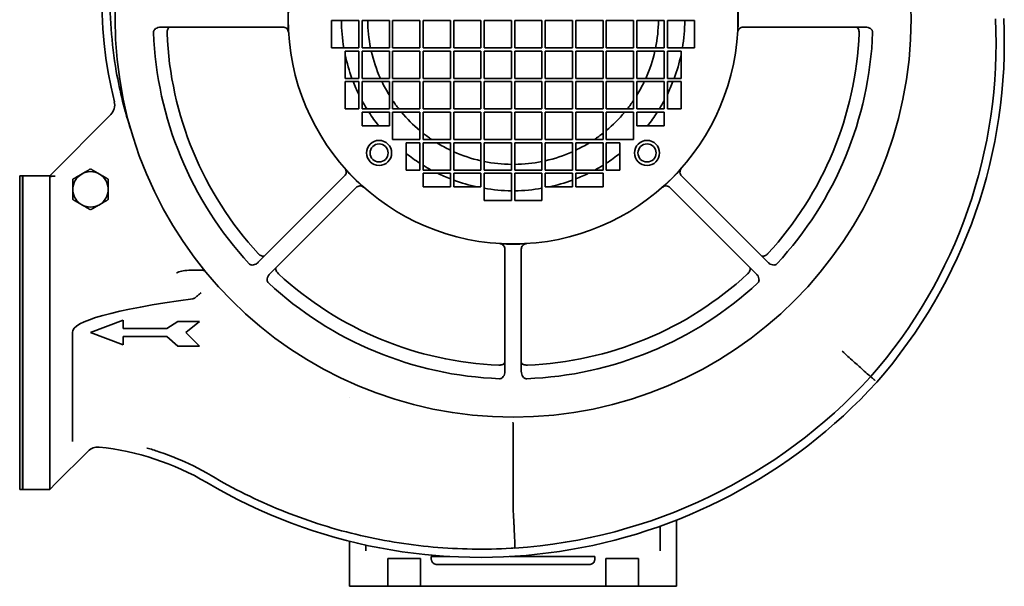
# Model space of a CAD drawing. Header units: millimetres. Extents: x 239 to 601, y 110 to 484.
# Tile 1 of 2: x 239 to 601, y 110 to 318. Entities that reach past the tile are written whole.
import ezdxf

# ---------------------------------------------------------------- set-up
doc = ezdxf.new("R2010")
doc.units = ezdxf.units.MM
doc.header["$LTSCALE"] = 2
doc.layers.add('Krawędzie widoczne(ISO)', color=7, linetype='Continuous', lineweight=35, true_color=0x262659)

msp = doc.modelspace()

# ---------------------------------------------------------------- linework, layer by layer
at = {"layer": 'Krawędzie widoczne(ISO)'}
for p, q in [((335.99, 315.41), (291.2, 315.41)), ((353.8, 307.81), (353.8, 317.81)), ((353.8, 317.81), (363.8, 317.81)), ((363.8, 317.81), (363.8, 307.81)), ((365, 307.81), (365, 317.81)), ((365, 317.81), (375, 317.81)), ((375, 317.81), (375, 307.81)), ((376.2, 307.81), (376.2, 317.81)), ((376.2, 317.81), (386.2, 317.81)), ((386.2, 317.81), (386.2, 307.81)), ((387.4, 307.81), (387.4, 317.81)), ((387.4, 317.81), (397.4, 317.81)), ((397.4, 317.81), (397.4, 307.81)), ((398.6, 307.81), (398.6, 317.81)), ((398.6, 317.81), (408.6, 317.81)), ((408.6, 317.81), (408.6, 307.81)), ((409.8, 307.81), (409.8, 317.81)), ((409.8, 317.81), (419.8, 317.81)), ((419.8, 317.81), (419.8, 307.81)), ((421, 317.81), (431, 317.81)), ((421, 307.81), (421, 317.81)), ((431, 317.81), (431, 307.81)), ((432.2, 317.81), (442.2, 317.81)), ((432.2, 307.81), (432.2, 317.81)), ((442.2, 317.81), (442.2, 307.81)), ((443.4, 317.81), (453.4, 317.81)), ((443.4, 307.81), (443.4, 317.81)), ((453.4, 317.81), (453.4, 307.81)), ((454.6, 317.81), (464.6, 317.81)), ((454.6, 307.81), (454.6, 317.81)), ((464.6, 317.81), (464.6, 307.81)), ((465.8, 317.81), (475.8, 317.81)), ((465.8, 307.81), (465.8, 317.81)), ((475.8, 317.81), (475.8, 307.81)), ((477, 317.81), (487, 317.81)), ((477, 307.81), (477, 317.81)), ((487, 317.81), (487, 307.81)), ((549.59, 315.41), (504.81, 315.41)), ((363.8, 307.81), (353.8, 307.81)), ((375, 307.81), (365, 307.81)), ((386.2, 307.81), (376.2, 307.81)), ((397.4, 307.81), (387.4, 307.81)), ((408.6, 307.81), (398.6, 307.81)), ((419.8, 307.81), (409.8, 307.81)), ((431, 307.81), (421, 307.81)), ((442.2, 307.81), (432.2, 307.81)), ((453.4, 307.81), (443.4, 307.81)), ((464.6, 307.81), (454.6, 307.81)), ((475.8, 307.81), (465.8, 307.81)), ((487, 307.81), (477, 307.81)), ((358.8, 296.61), (358.8, 306.61)), ((358.8, 306.61), (363.8, 306.61)), ((363.8, 306.61), (363.8, 296.61)), ((365, 306.61), (375, 306.61)), ((365, 296.61), (365, 306.61)), ((375, 306.61), (375, 296.61)), ((376.2, 296.61), (376.2, 306.61)), ((376.2, 306.61), (386.2, 306.61)), ((386.2, 306.61), (386.2, 296.61)), ((387.4, 296.61), (387.4, 306.61)), ((387.4, 306.61), (397.4, 306.61)), ((397.4, 306.61), (397.4, 296.61)), ((398.6, 306.61), (408.6, 306.61)), ((398.6, 296.61), (398.6, 306.61)), ((408.6, 306.61), (408.6, 296.61)), ((409.8, 296.61), (409.8, 306.61)), ((409.8, 306.61), (419.8, 306.61)), ((419.8, 306.61), (419.8, 296.61)), ((421, 306.61), (431, 306.61)), ((421, 296.61), (421, 306.61)), ((431, 306.61), (431, 296.61)), ((432.2, 306.61), (442.2, 306.61)), ((432.2, 296.61), (432.2, 306.61)), ((442.2, 306.61), (442.2, 296.61)), ((443.4, 306.61), (453.4, 306.61)), ((443.4, 296.61), (443.4, 306.61)), ((453.4, 306.61), (453.4, 296.61)), ((454.6, 306.61), (464.6, 306.61)), ((454.6, 296.61), (454.6, 306.61)), ((464.6, 306.61), (464.6, 296.61)), ((465.8, 306.61), (475.8, 306.61)), ((465.8, 296.61), (465.8, 306.61)), ((475.8, 306.61), (475.8, 296.61)), ((477, 296.61), (477, 306.61)), ((477, 306.61), (482, 306.61)), ((482, 306.61), (482, 296.61)), ((363.8, 296.61), (358.8, 296.61)), ((375, 296.61), (365, 296.61)), ((386.2, 296.61), (376.2, 296.61)), ((397.4, 296.61), (387.4, 296.61)), ((408.6, 296.61), (398.6, 296.61)), ((419.8, 296.61), (409.8, 296.61)), ((431, 296.61), (421, 296.61)), ((442.2, 296.61), (432.2, 296.61)), ((453.4, 296.61), (443.4, 296.61)), ((464.6, 296.61), (454.6, 296.61)), ((475.8, 296.61), (465.8, 296.61)), ((482, 296.61), (477, 296.61)), ((358.8, 295.41), (363.8, 295.41)), ((358.8, 285.41), (358.8, 295.41)), ((363.8, 295.41), (363.8, 285.41)), ((365, 295.41), (375, 295.41)), ((365, 285.41), (365, 295.41)), ((375, 295.41), (375, 285.41)), ((376.2, 285.41), (376.2, 295.41)), ((376.2, 295.41), (386.2, 295.41)), ((386.2, 295.41), (386.2, 285.41)), ((387.4, 285.41), (387.4, 295.41)), ((387.4, 295.41), (397.4, 295.41)), ((397.4, 295.41), (397.4, 285.41)), ((398.6, 295.41), (408.6, 295.41)), ((398.6, 285.41), (398.6, 295.41)), ((408.6, 295.41), (408.6, 285.41)), ((409.8, 285.41), (409.8, 295.41)), ((409.8, 295.41), (419.8, 295.41)), ((419.8, 295.41), (419.8, 285.41)), ((421, 295.41), (431, 295.41)), ((421, 285.41), (421, 295.41)), ((431, 295.41), (431, 285.41)), ((432.2, 295.41), (442.2, 295.41)), ((432.2, 285.41), (432.2, 295.41)), ((442.2, 295.41), (442.2, 285.41)), ((443.4, 295.41), (453.4, 295.41)), ((443.4, 285.41), (443.4, 295.41)), ((453.4, 295.41), (453.4, 285.41)), ((454.6, 295.41), (464.6, 295.41)), ((454.6, 285.41), (454.6, 295.41)), ((464.6, 295.41), (464.6, 285.41)), ((465.8, 295.41), (475.8, 295.41)), ((465.8, 285.41), (465.8, 295.41)), ((475.8, 295.41), (475.8, 285.41)), ((477, 295.41), (482, 295.41)), ((477, 285.41), (477, 295.41)), ((482, 295.41), (482, 285.41)), ((363.8, 285.41), (358.8, 285.41)), ((375, 285.41), (365, 285.41)), ((386.2, 285.41), (376.2, 285.41)), ((397.4, 285.41), (387.4, 285.41)), ((408.6, 285.41), (398.6, 285.41)), ((419.8, 285.41), (409.8, 285.41)), ((431, 285.41), (421, 285.41)), ((442.2, 285.41), (432.2, 285.41)), ((453.4, 285.41), (443.4, 285.41)), ((464.6, 285.41), (454.6, 285.41)), ((475.8, 285.41), (465.8, 285.41)), ((482, 285.41), (477, 285.41)), ((250.39, 260.91), (272.79, 283.31)), ((365, 279.21), (365, 284.21)), ((365, 284.21), (375, 284.21)), ((375, 284.21), (375, 279.21)), ((376.2, 274.21), (376.2, 284.21)), ((376.2, 284.21), (386.2, 284.21)), ((386.2, 284.21), (386.2, 274.21)), ((387.4, 274.21), (387.4, 284.21)), ((387.4, 284.21), (397.4, 284.21)), ((397.4, 284.21), (397.4, 274.21)), ((398.6, 284.21), (408.6, 284.21)), ((398.6, 274.21), (398.6, 284.21)), ((408.6, 284.21), (408.6, 274.21)), ((409.8, 274.21), (409.8, 284.21)), ((409.8, 284.21), (419.8, 284.21)), ((419.8, 284.21), (419.8, 274.21)), ((421, 284.21), (431, 284.21)), ((421, 274.21), (421, 284.21)), ((431, 284.21), (431, 274.21)), ((432.2, 284.21), (442.2, 284.21)), ((432.2, 274.21), (432.2, 284.21)), ((442.2, 284.21), (442.2, 274.21)), ((443.4, 284.21), (453.4, 284.21)), ((443.4, 274.21), (443.4, 284.21)), ((453.4, 284.21), (453.4, 274.21)), ((454.6, 284.21), (464.6, 284.21)), ((454.6, 274.21), (454.6, 284.21)), ((464.6, 284.21), (464.6, 274.21)), ((465.8, 279.21), (465.8, 284.21)), ((465.8, 284.21), (475.8, 284.21)), ((475.8, 284.21), (475.8, 279.21)), ((375, 279.21), (365, 279.21)), ((475.8, 279.21), (465.8, 279.21)), ((386.2, 274.21), (376.2, 274.21)), ((381.2, 263.01), (381.2, 273.01)), ((381.2, 273.01), (386.2, 273.01)), ((386.2, 273.01), (386.2, 263.01)), ((397.4, 274.21), (387.4, 274.21)), ((387.4, 263.01), (387.4, 273.01)), ((387.4, 273.01), (397.4, 273.01)), ((397.4, 273.01), (397.4, 263.01)), ((408.6, 274.21), (398.6, 274.21)), ((398.6, 263.01), (398.6, 273.01)), ((398.6, 273.01), (408.6, 273.01)), ((408.6, 273.01), (408.6, 263.01)), ((419.8, 274.21), (409.8, 274.21)), ((409.8, 263.01), (409.8, 273.01)), ((409.8, 273.01), (419.8, 273.01)), ((419.8, 273.01), (419.8, 263.01)), ((431, 274.21), (421, 274.21)), ((421, 273.01), (431, 273.01)), ((421, 263.01), (421, 273.01)), ((431, 273.01), (431, 263.01)), ((442.2, 274.21), (432.2, 274.21)), ((432.2, 263.01), (432.2, 273.01)), ((432.2, 273.01), (442.2, 273.01)), ((442.2, 273.01), (442.2, 263.01)), ((453.4, 274.21), (443.4, 274.21)), ((443.4, 263.01), (443.4, 273.01)), ((443.4, 273.01), (453.4, 273.01)), ((453.4, 273.01), (453.4, 263.01)), ((464.6, 274.21), (454.6, 274.21)), ((454.6, 273.01), (459.6, 273.01)), ((454.6, 263.01), (454.6, 273.01)), ((459.6, 273.01), (459.6, 263.01)), ((239.39, 260.91), (239.39, 145.91)), ((239.39, 260.91), (240.39, 260.91)), ((240.39, 260.91), (240.39, 145.91)), ((240.39, 260.81), (240.49, 260.91)), ((240.49, 260.91), (240.49, 145.91)), ((250.39, 260.91), (240.49, 260.91)), ((250.39, 260.74), (250.39, 260.91)), ((252.39, 260.74), (250.39, 260.74)), ((250.39, 260.55), (250.39, 146.28)), ((326.92, 229.18), (358.59, 260.85)), ((386.2, 263.01), (381.2, 263.01)), ((397.4, 263.01), (387.4, 263.01)), ((387.4, 261.81), (397.4, 261.81)), ((387.4, 256.81), (387.4, 261.81)), ((397.4, 261.81), (397.4, 256.81)), ((408.6, 263.01), (398.6, 263.01)), ((398.6, 261.81), (408.6, 261.81)), ((398.6, 256.81), (398.6, 261.81)), ((408.6, 261.81), (408.6, 256.81)), ((419.8, 263.01), (409.8, 263.01)), ((409.8, 251.81), (409.8, 261.81)), ((409.8, 261.81), (419.8, 261.81)), ((419.8, 261.81), (419.8, 251.81)), ((431, 263.01), (421, 263.01)), ((421, 261.81), (431, 261.81)), ((421, 251.81), (421, 261.81)), ((431, 261.81), (431, 251.81)), ((442.2, 263.01), (432.2, 263.01)), ((432.2, 261.81), (442.2, 261.81)), ((432.2, 256.81), (432.2, 261.81)), ((442.2, 261.81), (442.2, 256.81)), ((453.4, 263.01), (443.4, 263.01)), ((443.4, 261.81), (453.4, 261.81)), ((443.4, 256.81), (443.4, 261.81)), ((453.4, 261.81), (453.4, 256.81)), ((459.6, 263.01), (454.6, 263.01)), ((482.2, 260.85), (513.87, 229.18)), ((362.83, 256.6), (331.16, 224.93)), ((397.4, 256.81), (387.4, 256.81)), ((408.6, 256.81), (398.6, 256.81)), ((442.2, 256.81), (432.2, 256.81)), ((453.4, 256.81), (443.4, 256.81)), ((509.63, 224.93), (477.96, 256.6)), ((419.8, 251.81), (409.8, 251.81)), ((431, 251.81), (421, 251.81)), ((417.4, 189.22), (417.4, 234)), ((423.4, 234), (423.4, 189.22)), ((301.42, 226.24), (301.42, 226.24)), ((301.42, 226.24), (306.52, 226.24)), ((277.39, 207.94), (265.39, 203.44)), ((277.39, 204.94), (277.39, 207.94)), ((297.39, 207.44), (293.39, 204.94)), ((305.39, 207.44), (297.39, 207.44)), ((300.39, 203.44), (305.39, 207.44)), ((258.73, 203.3), (258.73, 203.41)), ((258.73, 165.4), (258.73, 203.3)), ((265.39, 203.44), (277.39, 198.94)), ((293.39, 204.94), (277.39, 204.94)), ((305.39, 198.44), (300.39, 203.44)), ((277.39, 201.94), (293.39, 201.94)), ((277.39, 198.94), (277.39, 201.94)), ((293.39, 201.94), (297.39, 198.44)), ((297.39, 198.44), (305.39, 198.44)), ((360.4, 179.78), (360.4, 179.78)), ((420.4, 138.44), (420.4, 170.15)), ((258.73, 163.43), (258.73, 165.4)), ((264.46, 159.98), (252.39, 147.91)), ((239.39, 145.91), (240.39, 145.91)), ((240.39, 146.01), (240.49, 145.91)), ((250.39, 145.91), (240.49, 145.91)), ((250.39, 146.09), (250.57, 146.09)), ((250.39, 145.91), (250.39, 146.09)), ((250.57, 146.09), (250.39, 145.91)), ((250.57, 146.09), (250.66, 146.18)), ((252.39, 147.91), (250.66, 146.18)), ((480.4, 134.71), (480.4, 119.36)), ((474.4, 132.46), (474.4, 123.38)), ((360.4, 119.36), (360.4, 126.94)), ((366.4, 123.38), (366.4, 125.54)), ((360.4, 119.36), (360.4, 118.43)), ((374.4, 120.58), (374.4, 120.43)), ((374.4, 120.43), (374.4, 118.43)), ((386.4, 120.43), (386.4, 120.58)), ((386.4, 118.43), (386.4, 120.43)), ((390.4, 120.43), (390.4, 121.33)), ((392.4, 121.34), (397.19, 121.34)), ((419.37, 121.34), (448.4, 121.34)), ((450.4, 121.33), (450.4, 120.43)), ((454.4, 120.58), (454.4, 120.43)), ((454.4, 120.43), (454.4, 118.43)), ((466.4, 120.43), (466.4, 120.58)), ((466.4, 118.43), (466.4, 120.43)), ((480.4, 118.43), (480.4, 119.36)), ((360.4, 118.43), (360.4, 110.41)), ((374.4, 118.43), (374.4, 110.41)), ((386.4, 118.43), (386.4, 110.41)), ((448.4, 118.41), (392.4, 118.41)), ((454.4, 118.43), (454.4, 110.41)), ((466.4, 118.43), (466.4, 110.41)), ((480.4, 110.41), (480.4, 118.43)), ((362.4, 110.41), (360.4, 110.41)), ((362.4, 110.41), (374.4, 110.41)), ((374.4, 110.41), (386.4, 110.41)), ((386.4, 110.41), (454.4, 110.41)), ((454.4, 110.41), (466.4, 110.41)), ((466.4, 110.41), (478.4, 110.41)), ((480.4, 110.41), (478.4, 110.41))]:
    msp.add_line(p, q, dxfattribs=at)
for centre, radius in [((420.4, 318.41), 146), ((420.4, 318.41), 82.5), ((371.25, 269.27), 4.6), ((371.25, 269.27), 3.32), ((469.54, 269.27), 4.6), ((469.54, 269.27), 3.32)]:
    msp.add_circle(centre, radius, dxfattribs=at)
for centre, radius, start, end in [((427.23, 325.69), 157.68, 131.6787, 193.8171), ((420.4, 318.41), 82.56, 176.6103, 183.3897), ((420.4, 318.41), 82.56, 356.6103, 3.3897), ((412.11, 309.56), 185.5, 318.7457, 2.7343), ((412.11, 309.56), 188.5, 318.7367, 2.7401), ((420.4, 318.41), 63, 180.5457, 189.6863), ((420.4, 318.41), 53.34, 180.6445, 191.4624), ((420.4, 318.41), 53.34, 348.5376, 359.3555), ((420.4, 318.41), 63, 350.3137, 359.4543), ((420.4, 318.41), 132, 182.1633, 222.8367), ((420.4, 318.41), 127.06, 182.368, 222.632), ((420.4, 318.41), 127.06, 317.368, 357.632), ((420.4, 318.41), 132, 317.1633, 357.8367), ((420.4, 318.41), 63, 192.1015, 200.2448), ((420.4, 318.41), 53.34, 192.7808, 204.1231), ((420.4, 318.41), 53.34, 335.8769, 347.2192), ((420.4, 318.41), 63, 339.7552, 347.8985), ((420.4, 318.41), 63, 201.4125, 206.0498), ((420.4, 318.41), 53.34, 205.5435, 211.6638), ((420.4, 318.41), 53.34, 328.3362, 334.4565), ((420.4, 318.41), 63, 333.9502, 338.5875), ((269.25, 286.84), 5, 314.9985, 13.8171), ((420.4, 318.41), 63, 208.4341, 211.5881), ((420.4, 318.41), 53.34, 214.0401, 218.2192), ((420.4, 318.41), 53.34, 321.7808, 325.9599), ((420.4, 318.41), 63, 328.4119, 331.5659), ((420.4, 318.41), 63, 212.8783, 218.4786), ((420.4, 318.41), 53.34, 219.8791, 230.1209), ((420.4, 318.41), 53.34, 309.8791, 320.1209), ((420.4, 318.41), 63, 321.5214, 327.1217), ((420.4, 318.41), 53.34, 231.7808, 235.9599), ((420.4, 318.41), 53.34, 304.0401, 308.2192), ((420.4, 318.41), 53.34, 238.3362, 244.4565), ((420.4, 318.41), 53.34, 295.5435, 301.6638), ((420.4, 318.41), 63, 231.5214, 237.1217), ((420.4, 318.41), 53.34, 245.8769, 257.2192), ((420.4, 318.41), 53.34, 282.7808, 294.1231), ((420.4, 318.41), 63, 302.8783, 308.4786), ((420.4, 318.41), 63, 238.4119, 241.5659), ((420.4, 318.41), 53.34, 258.5376, 269.3555), ((420.4, 318.41), 53.34, 270.6445, 281.4624), ((420.4, 318.41), 63, 298.4341, 301.5881), ((265.39, 255.91), 6.5, 120, 180), ((265.39, 255.91), 6.5, 60, 120), ((265.39, 255.91), 6.5, 0, 60), ((420.4, 318.41), 82.56, 221.6103, 228.3897), ((420.4, 318.41), 63, 243.9502, 248.5875), ((420.4, 318.41), 63, 291.4125, 296.0498), ((420.4, 318.41), 82.56, 311.6103, 318.3897), ((420.4, 318.41), 63, 249.7552, 257.8985), ((420.4, 318.41), 63, 282.1015, 290.2448), ((265.39, 255.91), 6.5, 180, 240), ((265.39, 255.91), 6.5, 300, 0), ((420.4, 318.41), 63, 260.3137, 269.4543), ((420.4, 318.41), 63, 270.5457, 279.6863), ((265.39, 255.91), 6.5, 240, 300), ((420.4, 318.41), 82.56, 266.6103, 273.3897), ((420.4, 318.41), 127.06, 227.368, 267.632), ((420.4, 318.41), 127.06, 272.368, 312.632), ((420.4, 318.41), 132, 227.1633, 267.8367), ((420.4, 318.41), 132, 272.1633, 312.8367), ((408.28, 318.03), 197, 239.4226, 317.6186), ((408.28, 318.03), 194, 273.7454, 317.61), ((268, 156.45), 5, 84.2161, 134.9985), ((258.72, 64.91), 97, 59.4226, 84.2161), ((258.72, 64.91), 100, 74.1148, 74.1154)]:
    msp.add_arc(centre, radius, start, end, dxfattribs=at)
for centre, major_axis, ratio, start_param, end_param in [((1088.62, 203.39), (829.9, -0.02), 0.046391, 2.813731, 3.141593), ((789.76, 163.36), (369.36, 24.96), 0.041837, 3.138765, 3.141456), ((380.4, 120.58), (-6, 0), 0.008727, 3.141593, 6.283185), ((392.4, 121.33), (-2, 0), 0.008727, 4.712389, 6.283185), ((448.4, 121.33), (2, 0), 0.008727, 0, 1.570796), ((460.4, 120.58), (-6, 0), 0.008727, 3.141593, 6.283185), ((392.4, 120.41), (0, -2), 0.999962, 6.150979, 6.283185), ((448.4, 120.41), (0, -2), 0.999962, 0, 0.132206)]:
    msp.add_ellipse(centre, major_axis=major_axis, ratio=ratio, start_param=start_param, end_param=end_param, dxfattribs=at)
for points, knots in [([(280.26, 277.46), (277.93, 284.55), (273.57, 302), (271.55, 330.49), (276.41, 367.01), (288.38, 396.45), (305.87, 422.6), (316.53, 434.24), (324.35, 441.21)], [1.981221, 1.981221, 1.981221, 1.981221, 2.126046, 2.329155, 2.532265, 2.836929, 2.938483, 3.141593, 3.141593, 3.141593, 3.141593]), ([(291.2, 315.41), (290.84, 315.41), (290.46, 315.36), (289.78, 315.15), (289.5, 315.01), (289.03, 314.66), (288.84, 314.46), (288.64, 314.12), (288.58, 313.99), (288.5, 313.71), (288.49, 313.57), (288.49, 313.43)], [-0.3310871, -0.3310871, -0.3310871, -0.3310871, -0.2437005, -0.2437005, -0.1618984, -0.1618984, -0.0864604, -0.0864604, -0.042827, -0.042827, 0, 0, 0, 0]), ([(294.28, 315.25), (294.28, 315.25), (294.28, 315.25), (294.18, 315.23), (294.08, 315.17), (293.9, 315), (293.8, 314.86), (293.63, 314.44), (293.57, 314.22), (293.48, 313.74), (293.45, 313.5), (293.45, 313.25)], [-0.3943848, -0.3943848, -0.3943848, -0.3943848, -0.3931662, -0.3931662, -0.2562387, -0.2562387, -0.1546813, -0.1546813, -0.0746935, -0.0746935, -0.000018, -0.000018, -0.000018, -0.000018]), ([(337.98, 313.53), (337.97, 313.79), (337.9, 314.04), (337.68, 314.49), (337.54, 314.7), (337.14, 315.07), (336.91, 315.2), (336.47, 315.36), (336.23, 315.41), (335.99, 315.41)], [-0.2498012, -0.2498012, -0.2498012, -0.2498012, -0.1933589, -0.1933589, -0.1391286, -0.1391286, -0.0727454, -0.0727454, 0, 0, 0, 0]), ([(504.81, 315.41), (504.56, 315.41), (504.32, 315.36), (503.89, 315.2), (503.65, 315.07), (503.26, 314.7), (503.11, 314.49), (502.89, 314.04), (502.83, 313.79), (502.81, 313.53)], [-0.340843, -0.340843, -0.340843, -0.340843, -0.241585, -0.241585, -0.151008, -0.151008, -0.077013, -0.077013, 0, 0, 0, 0]), ([(546.51, 315.25), (546.52, 315.25), (546.52, 315.25), (546.61, 315.23), (546.72, 315.17), (546.89, 315), (546.99, 314.86), (547.16, 314.44), (547.22, 314.22), (547.31, 313.74), (547.34, 313.5), (547.35, 313.25)], [-0.0007119, -0.0007119, -0.0007119, -0.0007119, 0, 0, 0.0800104, 0.0800104, 0.1393547, 0.1393547, 0.1860923, 0.1860923, 0.2297287, 0.2297287, 0.2297287, 0.2297287]), ([(552.3, 313.43), (552.31, 313.57), (552.29, 313.71), (552.21, 313.99), (552.15, 314.12), (551.95, 314.46), (551.77, 314.66), (551.29, 315.01), (551.01, 315.15), (550.33, 315.36), (549.96, 315.41), (549.59, 315.41)], [-0.4168128, -0.4168128, -0.4168128, -0.4168128, -0.362901, -0.362901, -0.3079695, -0.3079695, -0.2129972, -0.2129972, -0.1099994, -0.1099994, 0, 0, 0, 0]), ([(293.45, 313.25), (293.45, 313.24), (293.45, 313.22), (293.45, 313.19), (293.45, 313.18), (293.45, 313.16)], [0.000017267, 0.000017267, 0.000017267, 0.000017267, 0.004512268, 0.004512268, 0.009011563, 0.009011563, 0.009011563, 0.009011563]), ([(547.35, 313.16), (547.35, 313.18), (547.35, 313.19), (547.35, 313.22), (547.35, 313.24), (547.35, 313.25)], [0, 0, 0, 0, 0.004499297, 0.004499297, 0.0089943, 0.0089943, 0.0089943, 0.0089943]), ([(250.39, 260.55), (250.39, 260.57), (250.44, 260.6), (250.65, 260.65), (250.8, 260.67), (251.16, 260.71), (251.38, 260.72), (251.88, 260.73), (252.14, 260.74), (252.39, 260.74)], [0.3026088, 0.3026088, 0.3026088, 0.3026088, 0.3782597, 0.3782597, 0.4539106, 0.4539106, 0.5293054, 0.5293054, 0.6047001, 0.6047001, 0.6047001, 0.6047001]), ([(358.59, 260.85), (358.76, 261.02), (358.9, 261.22), (359.09, 261.64), (359.17, 261.9), (359.18, 262.45), (359.14, 262.69), (358.97, 263.17), (358.84, 263.39), (358.67, 263.59)], [-0.3407837, -0.3407837, -0.3407837, -0.3407837, -0.241553, -0.241553, -0.1510092, -0.1510092, -0.0770278, -0.0770278, 0, 0, 0, 0]), ([(482.12, 263.59), (481.95, 263.39), (481.82, 263.17), (481.66, 262.69), (481.62, 262.45), (481.63, 261.9), (481.7, 261.64), (481.89, 261.22), (482.03, 261.02), (482.2, 260.85)], [-0.2498783, -0.2498783, -0.2498783, -0.2498783, -0.193398, -0.193398, -0.1391514, -0.1391514, -0.0727606, -0.0727606, 0, 0, 0, 0]), ([(365.57, 256.68), (365.38, 256.85), (365.15, 256.98), (364.68, 257.15), (364.43, 257.19), (363.88, 257.18), (363.63, 257.1), (363.21, 256.91), (363, 256.77), (362.83, 256.6)], [-0.249904, -0.249904, -0.249904, -0.249904, -0.1934117, -0.1934117, -0.1391588, -0.1391588, -0.0727644, -0.0727644, 0, 0, 0, 0]), ([(477.96, 256.6), (477.79, 256.77), (477.59, 256.91), (477.16, 257.1), (476.91, 257.18), (476.36, 257.19), (476.11, 257.15), (475.64, 256.98), (475.41, 256.85), (475.22, 256.68)], [-0.3407634, -0.3407634, -0.3407634, -0.3407634, -0.2415434, -0.2415434, -0.1510096, -0.1510096, -0.0770316, -0.0770316, 0, 0, 0, 0]), ([(417.4, 234), (417.4, 234.24), (417.35, 234.49), (417.19, 234.92), (417.06, 235.15), (416.68, 235.55), (416.48, 235.7), (416.02, 235.91), (415.77, 235.98), (415.52, 236)], [-0.3404713, -0.3404713, -0.3404713, -0.3404713, -0.2413905, -0.2413905, -0.1510154, -0.1510154, -0.0771, -0.0771, 0, 0, 0, 0]), ([(425.28, 236), (425.02, 235.98), (424.77, 235.91), (424.32, 235.7), (424.11, 235.55), (423.73, 235.15), (423.61, 234.92), (423.44, 234.49), (423.4, 234.24), (423.4, 234)], [-0.2502817, -0.2502817, -0.2502817, -0.2502817, -0.1936052, -0.1936052, -0.1392697, -0.1392697, -0.0728346, -0.0728346, 0, 0, 0, 0]), ([(326.92, 232.35), (326.93, 232.34), (326.94, 232.33), (326.96, 232.31), (326.97, 232.3), (326.98, 232.29)], [0, 0, 0, 0, 0.004499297, 0.004499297, 0.008994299, 0.008994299, 0.008994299, 0.008994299]), ([(328.98, 231.47), (328.98, 231.47), (328.98, 231.47), (328.9, 231.41), (328.79, 231.38), (328.54, 231.38), (328.37, 231.4), (327.95, 231.58), (327.75, 231.69), (327.35, 231.97), (327.16, 232.12), (326.98, 232.29)], [-0.000712, -0.000712, -0.000712, -0.000712, 0, 0, 0.0800237, 0.0800237, 0.138988, 0.138988, 0.1853059, 0.1853059, 0.2285637, 0.2285637, 0.2285637, 0.2285637]), ([(511.81, 231.47), (511.81, 231.47), (511.81, 231.47), (511.89, 231.41), (512.01, 231.38), (512.26, 231.38), (512.42, 231.4), (512.84, 231.58), (513.04, 231.69), (513.44, 231.97), (513.63, 232.12), (513.81, 232.29)], [-0.3958922, -0.3958922, -0.3958922, -0.3958922, -0.3946625, -0.3946625, -0.2564901, -0.2564901, -0.1546828, -0.1546828, -0.0747059, -0.0747059, -0.000018, -0.000018, -0.000018, -0.000018]), ([(513.81, 232.29), (513.82, 232.3), (513.84, 232.31), (513.86, 232.33), (513.87, 232.34), (513.88, 232.35)], [0.000017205, 0.000017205, 0.000017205, 0.000017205, 0.004512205, 0.004512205, 0.0090115, 0.0090115, 0.0090115, 0.0090115]), ([(323.6, 228.66), (323.7, 228.56), (323.81, 228.47), (324.06, 228.33), (324.2, 228.27), (324.58, 228.18), (324.85, 228.17), (325.44, 228.25), (325.74, 228.36), (326.36, 228.69), (326.66, 228.92), (326.92, 229.18)], [-0.4169925, -0.4169925, -0.4169925, -0.4169925, -0.363037, -0.363037, -0.3080607, -0.3080607, -0.2130327, -0.2130327, -0.1100251, -0.1100251, 0, 0, 0, 0]), ([(513.87, 229.18), (514.13, 228.92), (514.43, 228.69), (515.06, 228.36), (515.36, 228.25), (515.94, 228.17), (516.21, 228.18), (516.6, 228.27), (516.73, 228.33), (516.98, 228.47), (517.09, 228.56), (517.19, 228.66)], [-0.3309876, -0.3309876, -0.3309876, -0.3309876, -0.2436524, -0.2436524, -0.1619035, -0.1619035, -0.0864722, -0.0864722, -0.0428326, -0.0428326, 0, 0, 0, 0]), ([(296.99, 225.25), (296.99, 225.25), (296.99, 225.26), (297.41, 225.51), (298.01, 225.77), (299.54, 226.13), (300.41, 226.24), (301.42, 226.24)], [-0.000897, -0.000897, -0.000897, -0.000897, 0, 0, 0.1529085, 0.1529085, 0.2829268, 0.2829268, 0.2829268, 0.2829268]), ([(306.52, 226.24), (306.7, 226.24), (306.88, 226.22), (307.12, 226.17), (307.19, 226.15), (307.26, 226.13)], [0.4859588, 0.4859588, 0.4859588, 0.4859588, 0.5732677, 0.5732677, 0.6090234, 0.6090234, 0.6090234, 0.6090234]), ([(331.16, 224.93), (330.9, 224.67), (330.68, 224.37), (330.34, 223.75), (330.24, 223.45), (330.15, 222.87), (330.17, 222.6), (330.26, 222.21), (330.31, 222.08), (330.46, 221.82), (330.54, 221.71), (330.65, 221.62)], [-0.3309709, -0.3309709, -0.3309709, -0.3309709, -0.2436443, -0.2436443, -0.1619044, -0.1619044, -0.0864742, -0.0864742, -0.0428336, -0.0428336, 0, 0, 0, 0]), ([(333.45, 227), (333.45, 226.99), (333.45, 226.99), (333.39, 226.91), (333.36, 226.8), (333.37, 226.55), (333.39, 226.39), (333.57, 225.97), (333.68, 225.77), (333.95, 225.37), (334.11, 225.17), (334.28, 224.99)], [-0.3958809, -0.3958809, -0.3958809, -0.3958809, -0.3946513, -0.3946513, -0.2564854, -0.2564854, -0.1546831, -0.1546831, -0.074708, -0.074708, -0.000018, -0.000018, -0.000018, -0.000018]), ([(334.28, 224.99), (334.29, 224.98), (334.3, 224.97), (334.32, 224.95), (334.33, 224.94), (334.34, 224.93)], [0.000017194, 0.000017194, 0.000017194, 0.000017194, 0.004512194, 0.004512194, 0.009011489, 0.009011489, 0.009011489, 0.009011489]), ([(506.45, 224.93), (506.46, 224.94), (506.47, 224.95), (506.5, 224.97), (506.51, 224.98), (506.52, 224.99)], [0, 0, 0, 0, 0.004499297, 0.004499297, 0.008994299, 0.008994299, 0.008994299, 0.008994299]), ([(507.34, 227), (507.34, 226.99), (507.34, 226.99), (507.4, 226.91), (507.43, 226.8), (507.43, 226.55), (507.41, 226.39), (507.23, 225.97), (507.11, 225.77), (506.84, 225.37), (506.69, 225.17), (506.52, 224.99)], [-0.000712, -0.000712, -0.000712, -0.000712, 0, 0, 0.080026, 0.080026, 0.1389918, 0.1389918, 0.1853122, 0.1853122, 0.2285744, 0.2285744, 0.2285744, 0.2285744]), ([(510.15, 221.62), (510.25, 221.71), (510.34, 221.82), (510.48, 222.08), (510.53, 222.21), (510.63, 222.6), (510.64, 222.87), (510.55, 223.45), (510.45, 223.75), (510.12, 224.37), (509.89, 224.67), (509.63, 224.93)], [-0.4170483, -0.4170483, -0.4170483, -0.4170483, -0.3630801, -0.3630801, -0.3080908, -0.3080908, -0.2130439, -0.2130439, -0.1100294, -0.1100294, 0, 0, 0, 0]), ([(303.74, 216.16), (304.04, 216.43), (304.33, 216.69), (304.77, 217.07), (304.93, 217.21), (305.26, 217.48), (305.42, 217.6), (305.71, 217.8), (305.84, 217.88), (305.97, 217.94), (305.99, 217.95), (306.01, 217.96)], [-0.3867576, -0.3867576, -0.3867576, -0.3867576, -0.2629924, -0.2629924, -0.1831652, -0.1831652, -0.0905624, -0.0905624, 0, 0, 0.0201982, 0.0201982, 0.0201982, 0.0201982]), ([(302.93, 215.81), (303.08, 215.83), (303.23, 215.87), (303.45, 215.96), (303.53, 216), (303.65, 216.08), (303.7, 216.12), (303.74, 216.16)], [-0.09060301, -0.09060301, -0.09060301, -0.09060301, -0.04515838, -0.04515838, -0.01843901, -0.01843901, -0.00002782, -0.00002782, -0.00002782, -0.00002782]), ([(541.13, 196.58), (541.14, 196.57), (541.15, 196.56), (541.16, 196.56), (541.85, 195.93), (542.55, 195.31), (543.23, 194.7), (543.91, 194.09), (544.58, 193.49), (545.22, 192.92), (546.47, 191.8), (547.6, 190.79), (548.56, 189.93), (549.51, 189.08), (550.27, 188.4), (550.78, 187.94), (551.3, 187.48), (551.57, 187.24), (551.57, 187.24)], [-0.003415, -0.003415, -0.003415, -0.003415, 0, 0, 0, 0.280344, 0.280344, 0.280344, 0.560687, 0.560687, 0.560687, 1.107607, 1.107607, 1.107607, 1.654499, 1.654499, 1.654499, 2.201378, 2.201378, 2.201378, 2.201378]), ([(415.15, 191.46), (415.16, 191.46), (415.18, 191.46), (415.21, 191.46), (415.22, 191.46), (415.24, 191.46)], [0, 0, 0, 0, 0.004499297, 0.004499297, 0.008994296, 0.008994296, 0.008994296, 0.008994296]), ([(417.23, 192.29), (417.23, 192.29), (417.23, 192.29), (417.22, 192.19), (417.16, 192.09), (416.98, 191.92), (416.85, 191.81), (416.43, 191.64), (416.21, 191.58), (415.73, 191.49), (415.49, 191.47), (415.24, 191.46)], [-0.0007121, -0.0007121, -0.0007121, -0.0007121, 0, 0, 0.0800633, 0.0800633, 0.1390539, 0.1390539, 0.185413, 0.185413, 0.2287483, 0.2287483, 0.2287483, 0.2287483]), ([(425.56, 191.46), (425.31, 191.47), (425.06, 191.49), (424.59, 191.58), (424.37, 191.64), (423.94, 191.81), (423.81, 191.92), (423.63, 192.09), (423.57, 192.19), (423.56, 192.29), (423.56, 192.29), (423.56, 192.29)], [0.0000178, 0.0000178, 0.0000178, 0.0000178, 0.0747428, 0.0747428, 0.1546873, 0.1546873, 0.2564081, 0.2564081, 0.3944701, 0.3944701, 0.3956983, 0.3956983, 0.3956983, 0.3956983]), ([(425.56, 191.46), (425.57, 191.46), (425.59, 191.46), (425.62, 191.46), (425.63, 191.46), (425.65, 191.46)], [0.00001702, 0.00001702, 0.00001702, 0.00001702, 0.004512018, 0.004512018, 0.009011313, 0.009011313, 0.009011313, 0.009011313]), ([(415.41, 186.5), (415.56, 186.5), (415.7, 186.52), (415.98, 186.59), (416.11, 186.65), (416.45, 186.86), (416.65, 187.04), (417.02, 187.54), (417.15, 187.85), (417.34, 188.47), (417.4, 188.85), (417.4, 189.22)], [-0.3525242, -0.3525242, -0.3525242, -0.3525242, -0.3116094, -0.3116094, -0.2699194, -0.2699194, -0.1979061, -0.1979061, -0.1101012, -0.1101012, 0, 0, 0, 0]), ([(423.4, 189.22), (423.4, 188.85), (423.45, 188.47), (423.66, 187.8), (423.8, 187.51), (424.15, 187.04), (424.34, 186.86), (424.68, 186.65), (424.82, 186.59), (425.1, 186.52), (425.24, 186.5), (425.38, 186.5)], [-0.3307385, -0.3307385, -0.3307385, -0.3307385, -0.2435243, -0.2435243, -0.1619188, -0.1619188, -0.0865074, -0.0865074, -0.0428495, -0.0428495, 0, 0, 0, 0]), ([(553.06, 185.91), (553.05, 185.91), (553.05, 185.91), (552.86, 186.09), (552.66, 186.26), (552.31, 186.58), (552.14, 186.73), (551.87, 186.97), (551.76, 187.07), (551.61, 187.2), (551.57, 187.24), (551.57, 187.24), (551.57, 187.24), (551.57, 187.24)], [-0.6294181, -0.6294181, -0.6294181, -0.6294181, -0.6287141, -0.6287141, -0.550578, -0.550578, -0.4724437, -0.4724437, -0.3943135, -0.3943135, -0.3161868, -0.3161868, -0.3142695, -0.3142695, -0.3142695, -0.3142695]), ([(420.4, 170.15), (420.4, 170.21), (420.39, 170.25), (420.37, 170.32), (420.36, 170.34), (420.33, 170.38), (420.32, 170.39), (420.3, 170.41), (420.3, 170.41), (420.3, 170.41)], [-0.02693486, -0.02693486, -0.02693486, -0.02693486, -0.01321288, -0.01321288, -0.0065162, -0.0065162, 0, 0, 0.00012264, 0.00012264, 0.00012264, 0.00012264]), ([(309.59, 151.01), (305.26, 153.57), (298.82, 156.72), (291.08, 159.59), (287.54, 160.68), (286.09, 161.1)], [10.644284, 10.644284, 10.644284, 10.644284, 12.542899, 13.492206, 14.14012, 14.14012, 14.14012, 14.14012]), ([(420.95, 124.45), (420.54, 124.42), (420.12, 124.39), (419.7, 124.37), (414.93, 124.09), (410.15, 123.98), (405.38, 124.05), (400.6, 124.13), (395.82, 124.37), (391.05, 124.8), (386.29, 125.22), (381.53, 125.82), (376.81, 126.6), (372.08, 127.38), (367.38, 128.33), (362.72, 129.46), (353.4, 131.71), (344.22, 134.66), (335.3, 138.28), (330.84, 140.09), (326.44, 142.07), (322.15, 144.2), (317.85, 146.33), (313.65, 148.61), (309.59, 151.01)], [-0.116459, -0.116459, -0.116459, -0.116459, 0, 0, 0, 1.330536, 1.330536, 1.330536, 2.661071, 2.661071, 2.661071, 3.991607, 3.991607, 3.991607, 5.322142, 5.322142, 5.322142, 7.983213, 7.983213, 7.983213, 9.313749, 9.313749, 9.313749, 10.644284, 10.644284, 10.644284, 10.644284]), ([(250.66, 146.18), (250.61, 146.19), (250.58, 146.19), (250.44, 146.23), (250.39, 146.25), (250.39, 146.28)], [-0.40242362, -0.40242362, -0.40242362, -0.40242362, -0.37825971, -0.37825971, -0.30260882, -0.30260882, -0.30260882, -0.30260882]), ([(420.95, 124.45), (420.96, 124.45), (420.96, 124.45), (420.96, 124.45), (420.98, 124.45), (421, 124.55), (421.01, 124.75), (421.02, 124.93), (421.02, 125.18), (421.02, 125.5), (421.02, 126), (421, 126.65), (420.98, 127.44), (420.97, 127.75), (420.95, 128.08), (420.94, 128.44), (420.92, 128.86), (420.9, 129.3), (420.88, 129.77), (420.84, 130.62), (420.8, 131.55), (420.75, 132.53), (420.74, 132.7), (420.73, 132.86), (420.72, 133.03), (420.68, 133.82), (420.63, 134.65), (420.58, 135.49), (420.52, 136.44), (420.46, 137.42), (420.4, 138.4)], [-0.002517, -0.002517, -0.002517, -0.002517, 0, 0, 0, 0.292056, 0.292056, 0.292056, 0.544412, 0.544412, 0.544412, 0.932937, 0.932937, 0.932937, 1.08411, 1.08411, 1.08411, 1.264151, 1.264151, 1.264151, 1.591311, 1.591311, 1.591311, 1.645314, 1.645314, 1.645314, 1.905207, 1.905207, 1.905207, 2.199804, 2.199804, 2.199804, 2.199804]), ([(392.13, 118.43), (391.92, 118.46), (391.7, 118.52), (391.36, 118.69), (391.23, 118.78), (391, 118.97), (390.9, 119.08), (390.73, 119.29), (390.66, 119.41), (390.55, 119.63), (390.51, 119.74), (390.43, 120.01), (390.41, 120.16), (390.39, 120.37), (390.4, 120.43), (390.4, 120.43)], [0.0261083, 0.0261083, 0.0261083, 0.0261083, 0.090178, 0.090178, 0.135267, 0.135267, 0.180356, 0.180356, 0.2200225, 0.2200225, 0.259689, 0.259689, 0.3355637, 0.3355637, 0.4114383, 0.4114383, 0.4114383, 0.4114383]), ([(450.4, 120.43), (450.4, 120.43), (450.4, 120.37), (450.38, 120.16), (450.36, 120.01), (450.28, 119.74), (450.24, 119.63), (450.13, 119.41), (450.06, 119.29), (449.9, 119.08), (449.79, 118.97), (449.56, 118.78), (449.43, 118.69), (449.09, 118.52), (448.88, 118.46), (448.66, 118.43)], [-0.4114383, -0.4114383, -0.4114383, -0.4114383, -0.3355637, -0.3355637, -0.259689, -0.259689, -0.2200225, -0.2200225, -0.180356, -0.180356, -0.135267, -0.135267, -0.090178, -0.090178, -0.0261083, -0.0261083, -0.0261083, -0.0261083]), ([(480.4, 119.36), (480.4, 119.37), (480.4, 119.37), (480.4, 119.39), (480.4, 119.4), (480.4, 119.42)], [-0.001127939, -0.001127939, -0.001127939, -0.001127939, 0, 0, 0.007314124, 0.007314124, 0.007314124, 0.007314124]), ([(480.4, 119.4), (480.4, 119.39), (480.4, 119.38), (480.4, 119.37), (480.4, 119.37), (480.4, 119.36)], [-0.007298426, -0.007298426, -0.007298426, -0.007298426, 0, 0, 0.001127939, 0.001127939, 0.001127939, 0.001127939])]:
    msp.add_open_spline(points, degree=3, knots=knots, dxfattribs=at)
for points in [[(258.89, 259.67), (260.64, 260.67), (262.14, 261.54)], [(262.14, 261.54), (263.65, 262.41), (265.39, 263.42)], [(265.39, 263.42), (267.14, 262.41), (268.64, 261.54)], [(268.64, 261.54), (270.15, 260.67), (271.89, 259.67)], [(258.89, 255.91), (258.89, 257.66), (258.89, 259.67)], [(271.89, 259.67), (271.89, 257.66), (271.89, 255.91)], [(258.89, 252.16), (258.89, 254.17), (258.89, 255.91)], [(271.89, 255.91), (271.89, 254.17), (271.89, 252.16)], [(262.14, 250.29), (260.64, 251.16), (258.89, 252.16)], [(265.39, 248.41), (263.65, 249.41), (262.14, 250.29)], [(268.64, 250.29), (267.14, 249.41), (265.39, 248.41)], [(271.89, 252.16), (270.15, 251.16), (268.64, 250.29)]]:
    msp.add_rational_spline(points, [1, 1.0379548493, 1], degree=2, dxfattribs=at)

doc.saveas('drawing.dxf')
